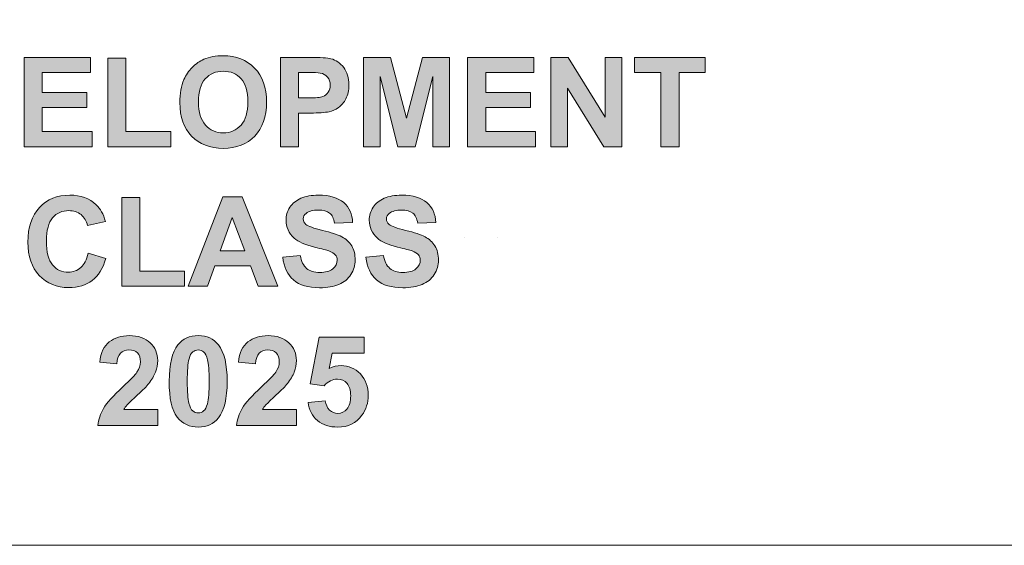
# Model space of a CAD drawing. Header units: millimetres. Extents: x 4 to 594, y -297 to -6.
# Tile 3 of 134: x 129 to 163, y -297 to -279. Entities that reach past the tile are written whole.
import ezdxf

# ---------------------------------------------------------------- set-up
doc = ezdxf.new("R2010")
doc.units = ezdxf.units.MM
doc.header["$MEASUREMENT"] = 0
doc.layers.add('Layer 1', color=7, linetype='Continuous', lineweight=0)

# ---------------------------------------------------------------- blocks, each defined once
blk = doc.blocks.new('Block_14')
at = {"layer": 'Layer 1', "true_color": 0x2c2a29, "transparency": 33554687}
for points in [[(129.292, -283.625), (129.292, -280.594), (131.536, -280.594), (131.536, -281.106), (129.906, -281.106), (129.906, -281.779), (131.421, -281.779), (131.421, -282.291), (129.906, -282.291), (129.906, -283.112), (131.595, -283.112), (131.595, -283.625)], [(132.132, -283.625), (132.132, -280.619), (132.746, -280.619), (132.746, -283.112), (134.266, -283.112), (134.266, -283.625)], [(140.809, -283.625), (140.809, -280.594), (141.729, -280.594), (142.272, -282.661), (142.809, -280.594), (143.73, -280.594), (143.73, -283.625), (143.163, -283.625), (143.161, -281.238), (142.563, -283.625), (141.973, -283.625), (141.379, -281.238), (141.377, -283.625)], [(144.344, -283.625), (144.344, -280.594), (146.588, -280.594), (146.588, -281.106), (144.958, -281.106), (144.958, -281.779), (146.473, -281.779), (146.473, -282.291), (144.958, -282.291), (144.958, -283.112), (146.647, -283.112), (146.647, -283.625)], [(147.168, -283.625), (147.168, -280.594), (147.762, -280.594), (149.009, -282.625), (149.009, -280.594), (149.576, -280.594), (149.576, -283.625), (148.963, -283.625), (147.735, -281.632), (147.735, -283.625)], [(150.906, -283.625), (150.906, -281.106), (150.009, -281.106), (150.009, -280.594), (152.413, -280.594), (152.413, -281.106), (151.52, -281.106), (151.52, -283.625)], [(132.6, -288.354), (132.6, -285.348), (133.213, -285.348), (133.213, -287.842), (134.733, -287.842), (134.733, -288.354)]]:
    blk.add_hatch(color=250, dxfattribs=at).paths.add_polyline_path(points)
h = blk.add_hatch(color=250, dxfattribs=at)
edge = h.paths.add_edge_path()
edge.add_spline(control_points=[(135.205, -282.107), (135.205, -282.451), (135.285, -282.711), (135.444, -282.889), (135.602, -283.066), (135.804, -283.155), (136.048, -283.155), (136.293, -283.155), (136.493, -283.066), (136.651, -282.891), (136.807, -282.714), (136.886, -282.451), (136.886, -282.098), (136.886, -281.751), (136.81, -281.491), (136.656, -281.32), (136.504, -281.149), (136.302, -281.063), (136.048, -281.063), (135.796, -281.063), (135.592, -281.15), (135.437, -281.323), (135.283, -281.497), (135.205, -281.758), (135.205, -282.107)], knot_values=[0, 0, 0, 0, 1, 1, 1, 2, 2, 2, 3, 3, 3, 4, 4, 4, 5, 5, 5, 6, 6, 6, 7, 7, 7, 8, 8, 8, 8], degree=3, periodic=0)
edge = h.paths.add_edge_path()
edge.add_spline(control_points=[(134.574, -282.127), (134.574, -281.818), (134.621, -281.559), (134.713, -281.348), (134.782, -281.194), (134.876, -281.055), (134.995, -280.932), (135.115, -280.809), (135.245, -280.718), (135.387, -280.658), (135.576, -280.579), (135.794, -280.538), (136.041, -280.538), (136.488, -280.538), (136.846, -280.677), (137.114, -280.955), (137.382, -281.233), (137.517, -281.619), (137.517, -282.113), (137.517, -282.604), (137.383, -282.987), (137.117, -283.264), (136.851, -283.541), (136.495, -283.68), (136.05, -283.68), (135.599, -283.68), (135.24, -283.542), (134.974, -283.266), (134.708, -282.991), (134.574, -282.611), (134.574, -282.127), (134.574, -282.127), (134.574, -282.127), (134.574, -282.127)], knot_values=[0, 0, 0, 0, 1, 1, 1, 2, 2, 2, 3, 3, 3, 4, 4, 4, 5, 5, 5, 6, 6, 6, 7, 7, 7, 8, 8, 8, 9, 9, 9, 10, 10, 10, 11, 11, 11, 11], degree=3, periodic=0)
h = blk.add_hatch(color=250, dxfattribs=at)
edge = h.paths.add_edge_path()
edge.add_spline(control_points=[(138.608, -281.106), (138.608, -281.106), (138.608, -281.969), (138.608, -281.969), (138.608, -281.969), (138.942, -281.969), (138.942, -281.969), (139.182, -281.969), (139.342, -281.953), (139.424, -281.921), (139.505, -281.89), (139.568, -281.84), (139.614, -281.772), (139.66, -281.704), (139.683, -281.626), (139.683, -281.535), (139.683, -281.425), (139.651, -281.334), (139.587, -281.262), (139.522, -281.19), (139.44, -281.145), (139.341, -281.126), (139.268, -281.113), (139.122, -281.106), (138.902, -281.106), (138.902, -281.106), (138.608, -281.106), (138.608, -281.106)], knot_values=[0, 0, 0, 0, 1, 1, 1, 2, 2, 2, 3, 3, 3, 4, 4, 4, 5, 5, 5, 6, 6, 6, 7, 7, 7, 8, 8, 8, 9, 9, 9, 9], degree=3, periodic=0)
edge = h.paths.add_edge_path()
edge.add_spline(control_points=[(137.994, -283.625), (137.994, -283.625), (137.994, -280.594), (137.994, -280.594), (137.994, -280.594), (138.976, -280.594), (138.976, -280.594), (139.347, -280.594), (139.589, -280.608), (139.702, -280.639), (139.876, -280.685), (140.021, -280.783), (140.138, -280.936), (140.255, -281.088), (140.314, -281.285), (140.314, -281.526), (140.314, -281.713), (140.28, -281.868), (140.213, -281.995), (140.145, -282.122), (140.06, -282.222), (139.956, -282.295), (139.853, -282.367), (139.747, -282.415), (139.64, -282.438), (139.493, -282.467), (139.282, -282.482), (139.006, -282.482), (139.006, -282.482), (138.608, -282.482), (138.608, -282.482), (138.608, -282.482), (138.608, -283.625), (138.608, -283.625), (138.608, -283.625), (137.994, -283.625), (137.994, -283.625), (137.994, -283.625), (137.994, -283.625), (137.994, -283.625)], knot_values=[0, 0, 0, 0, 1, 1, 1, 2, 2, 2, 3, 3, 3, 4, 4, 4, 5, 5, 5, 6, 6, 6, 7, 7, 7, 8, 8, 8, 9, 9, 9, 10, 10, 10, 11, 11, 11, 12, 12, 12, 13, 13, 13, 13], degree=3, periodic=0)
h = blk.add_hatch(color=250, dxfattribs=at)
edge = h.paths.add_edge_path()
edge.add_spline(control_points=[(131.464, -287.236), (131.464, -287.236), (132.057, -287.418), (132.057, -287.418), (131.966, -287.752), (131.814, -288), (131.603, -288.162), (131.391, -288.324), (131.123, -288.405), (130.798, -288.405), (130.395, -288.405), (130.064, -288.267), (129.804, -287.992), (129.545, -287.717), (129.416, -287.341), (129.416, -286.863), (129.416, -286.359), (129.546, -285.966), (129.806, -285.687), (130.067, -285.407), (130.41, -285.268), (130.834, -285.268), (131.205, -285.268), (131.507, -285.378), (131.738, -285.597), (131.876, -285.727), (131.979, -285.913), (132.049, -286.157), (132.049, -286.157), (131.443, -286.301), (131.443, -286.301), (131.407, -286.144), (131.332, -286.02), (131.219, -285.929), (131.105, -285.838), (130.966, -285.793), (130.804, -285.793), (130.579, -285.793), (130.396, -285.873), (130.256, -286.035), (130.116, -286.196), (130.046, -286.457), (130.046, -286.818), (130.046, -287.2), (130.115, -287.473), (130.253, -287.636), (130.391, -287.799), (130.571, -287.88), (130.791, -287.88), (130.954, -287.88), (131.095, -287.828), (131.212, -287.724), (131.329, -287.621), (131.414, -287.459), (131.464, -287.236)], knot_values=[0, 0, 0, 0, 1, 1, 1, 2, 2, 2, 3, 3, 3, 4, 4, 4, 5, 5, 5, 6, 6, 6, 7, 7, 7, 8, 8, 8, 9, 9, 9, 10, 10, 10, 11, 11, 11, 12, 12, 12, 13, 13, 13, 14, 14, 14, 15, 15, 15, 16, 16, 16, 17, 17, 17, 18, 18, 18, 18], degree=3, periodic=0)
h = blk.add_hatch(color=250, dxfattribs=at)
edge = h.paths.add_edge_path()
edge.add_spline(control_points=[(136.777, -287.152), (136.777, -287.152), (136.356, -286.03), (136.356, -286.03), (136.356, -286.03), (135.947, -287.152), (135.947, -287.152), (135.947, -287.152), (136.777, -287.152), (136.777, -287.152)], knot_values=[0, 0, 0, 0, 1, 1, 1, 2, 2, 2, 3, 3, 3, 3], degree=3, periodic=0)
edge = h.paths.add_edge_path()
edge.add_spline(control_points=[(137.899, -288.354), (137.899, -288.354), (137.238, -288.354), (137.238, -288.354), (137.238, -288.354), (136.976, -287.664), (136.976, -287.664), (136.976, -287.664), (135.76, -287.664), (135.76, -287.664), (135.76, -287.664), (135.509, -288.354), (135.509, -288.354), (135.509, -288.354), (134.859, -288.354), (134.859, -288.354), (134.859, -288.354), (136.036, -285.323), (136.036, -285.323), (136.036, -285.323), (136.685, -285.323), (136.685, -285.323), (136.685, -285.323), (137.899, -288.354), (137.899, -288.354), (137.899, -288.354), (137.899, -288.354), (137.899, -288.354)], knot_values=[0, 0, 0, 0, 1, 1, 1, 2, 2, 2, 3, 3, 3, 4, 4, 4, 5, 5, 5, 6, 6, 6, 7, 7, 7, 8, 8, 8, 9, 9, 9, 9], degree=3, periodic=0)
h = blk.add_hatch(color=250, dxfattribs=at)
edge = h.paths.add_edge_path()
edge.add_spline(control_points=[(138.065, -287.372), (138.065, -287.372), (138.662, -287.312), (138.662, -287.312), (138.698, -287.512), (138.77, -287.658), (138.879, -287.752), (138.988, -287.846), (139.136, -287.892), (139.321, -287.892), (139.517, -287.892), (139.666, -287.851), (139.765, -287.768), (139.865, -287.684), (139.915, -287.587), (139.915, -287.475), (139.915, -287.403), (139.894, -287.343), (139.852, -287.292), (139.81, -287.242), (139.737, -287.198), (139.632, -287.161), (139.561, -287.136), (139.399, -287.092), (139.145, -287.029), (138.818, -286.947), (138.589, -286.847), (138.457, -286.728), (138.271, -286.56), (138.179, -286.356), (138.179, -286.116), (138.179, -285.961), (138.223, -285.816), (138.309, -285.681), (138.397, -285.546), (138.523, -285.444), (138.687, -285.374), (138.851, -285.303), (139.049, -285.268), (139.282, -285.268), (139.661, -285.268), (139.946, -285.352), (140.138, -285.52), (140.329, -285.689), (140.43, -285.913), (140.439, -286.195), (140.439, -286.195), (139.826, -286.216), (139.826, -286.216), (139.8, -286.059), (139.744, -285.947), (139.659, -285.879), (139.573, -285.81), (139.445, -285.776), (139.274, -285.776), (139.098, -285.776), (138.959, -285.812), (138.86, -285.886), (138.796, -285.933), (138.763, -285.996), (138.763, -286.075), (138.763, -286.147), (138.794, -286.208), (138.854, -286.259), (138.931, -286.325), (139.118, -286.392), (139.415, -286.463), (139.712, -286.533), (139.932, -286.606), (140.073, -286.681), (140.216, -286.756), (140.327, -286.859), (140.408, -286.989), (140.488, -287.12), (140.528, -287.281), (140.528, -287.472), (140.528, -287.645), (140.48, -287.808), (140.384, -287.96), (140.287, -288.112), (140.151, -288.225), (139.975, -288.298), (139.798, -288.372), (139.578, -288.409), (139.315, -288.409), (138.932, -288.409), (138.638, -288.321), (138.432, -288.144), (138.227, -287.967), (138.105, -287.71), (138.065, -287.372)], knot_values=[0, 0, 0, 0, 1, 1, 1, 2, 2, 2, 3, 3, 3, 4, 4, 4, 5, 5, 5, 6, 6, 6, 7, 7, 7, 8, 8, 8, 9, 9, 9, 10, 10, 10, 11, 11, 11, 12, 12, 12, 13, 13, 13, 14, 14, 14, 15, 15, 15, 16, 16, 16, 17, 17, 17, 18, 18, 18, 19, 19, 19, 20, 20, 20, 21, 21, 21, 22, 22, 22, 23, 23, 23, 24, 24, 24, 25, 25, 25, 26, 26, 26, 27, 27, 27, 28, 28, 28, 29, 29, 29, 30, 30, 30, 30], degree=3, periodic=0)
h = blk.add_hatch(color=250, dxfattribs=at)
edge = h.paths.add_edge_path()
edge.add_spline(control_points=[(140.888, -287.372), (140.888, -287.372), (141.485, -287.312), (141.485, -287.312), (141.521, -287.512), (141.593, -287.658), (141.703, -287.752), (141.812, -287.846), (141.959, -287.892), (142.145, -287.892), (142.341, -287.892), (142.489, -287.851), (142.589, -287.768), (142.688, -287.684), (142.738, -287.587), (142.738, -287.475), (142.738, -287.403), (142.717, -287.343), (142.675, -287.292), (142.634, -287.242), (142.56, -287.198), (142.456, -287.161), (142.385, -287.136), (142.223, -287.092), (141.969, -287.029), (141.642, -286.947), (141.412, -286.847), (141.281, -286.728), (141.095, -286.56), (141.003, -286.356), (141.003, -286.116), (141.003, -285.961), (141.046, -285.816), (141.133, -285.681), (141.221, -285.546), (141.346, -285.444), (141.511, -285.374), (141.675, -285.303), (141.873, -285.268), (142.105, -285.268), (142.484, -285.268), (142.77, -285.352), (142.961, -285.52), (143.153, -285.689), (143.253, -285.913), (143.263, -286.195), (143.263, -286.195), (142.649, -286.216), (142.649, -286.216), (142.623, -286.059), (142.568, -285.947), (142.482, -285.879), (142.397, -285.81), (142.268, -285.776), (142.098, -285.776), (141.921, -285.776), (141.783, -285.812), (141.683, -285.886), (141.619, -285.933), (141.587, -285.996), (141.587, -286.075), (141.587, -286.147), (141.617, -286.208), (141.678, -286.259), (141.755, -286.325), (141.942, -286.392), (142.239, -286.463), (142.536, -286.533), (142.755, -286.606), (142.897, -286.681), (143.04, -286.756), (143.151, -286.859), (143.231, -286.989), (143.312, -287.12), (143.352, -287.281), (143.352, -287.472), (143.352, -287.645), (143.304, -287.808), (143.207, -287.96), (143.111, -288.112), (142.975, -288.225), (142.798, -288.298), (142.622, -288.372), (142.402, -288.409), (142.139, -288.409), (141.755, -288.409), (141.461, -288.321), (141.256, -288.144), (141.051, -287.967), (140.929, -287.71), (140.888, -287.372)], knot_values=[0, 0, 0, 0, 1, 1, 1, 2, 2, 2, 3, 3, 3, 4, 4, 4, 5, 5, 5, 6, 6, 6, 7, 7, 7, 8, 8, 8, 9, 9, 9, 10, 10, 10, 11, 11, 11, 12, 12, 12, 13, 13, 13, 14, 14, 14, 15, 15, 15, 16, 16, 16, 17, 17, 17, 18, 18, 18, 19, 19, 19, 20, 20, 20, 21, 21, 21, 22, 22, 22, 23, 23, 23, 24, 24, 24, 25, 25, 25, 26, 26, 26, 27, 27, 27, 28, 28, 28, 29, 29, 29, 30, 30, 30, 30], degree=3, periodic=0)
h = blk.add_hatch(color=250, dxfattribs=at)
edge = h.paths.add_edge_path()
edge.add_spline(control_points=[(133.823, -292.546), (133.823, -292.546), (133.823, -293.083), (133.823, -293.083), (133.823, -293.083), (131.787, -293.083), (131.787, -293.083), (131.809, -292.879), (131.875, -292.685), (131.985, -292.502), (132.095, -292.32), (132.314, -292.077), (132.638, -291.774), (132.9, -291.53), (133.06, -291.364), (133.119, -291.278), (133.199, -291.158), (133.239, -291.039), (133.239, -290.921), (133.239, -290.792), (133.205, -290.692), (133.135, -290.622), (133.066, -290.552), (132.97, -290.518), (132.848, -290.518), (132.726, -290.518), (132.63, -290.554), (132.558, -290.628), (132.487, -290.701), (132.446, -290.822), (132.435, -290.992), (132.435, -290.992), (131.855, -290.934), (131.855, -290.934), (131.889, -290.614), (131.997, -290.384), (132.179, -290.244), (132.362, -290.105), (132.589, -290.035), (132.862, -290.035), (133.161, -290.035), (133.396, -290.116), (133.567, -290.278), (133.738, -290.439), (133.823, -290.641), (133.823, -290.881), (133.823, -291.018), (133.799, -291.148), (133.75, -291.272), (133.701, -291.395), (133.624, -291.525), (133.517, -291.66), (133.447, -291.75), (133.32, -291.879), (133.136, -292.048), (132.952, -292.217), (132.836, -292.328), (132.787, -292.384), (132.738, -292.439), (132.698, -292.493), (132.668, -292.546), (132.668, -292.546), (133.823, -292.546), (133.823, -292.546)], knot_values=[0, 0, 0, 0, 1, 1, 1, 2, 2, 2, 3, 3, 3, 4, 4, 4, 5, 5, 5, 6, 6, 6, 7, 7, 7, 8, 8, 8, 9, 9, 9, 10, 10, 10, 11, 11, 11, 12, 12, 12, 13, 13, 13, 14, 14, 14, 15, 15, 15, 16, 16, 16, 17, 17, 17, 18, 18, 18, 19, 19, 19, 20, 20, 20, 21, 21, 21, 21], degree=3, periodic=0)
h = blk.add_hatch(color=250, dxfattribs=at)
edge = h.paths.add_edge_path()
edge.add_spline(control_points=[(135.198, -290.518), (135.129, -290.518), (135.067, -290.54), (135.013, -290.586), (134.959, -290.63), (134.916, -290.71), (134.887, -290.827), (134.847, -290.977), (134.827, -291.231), (134.827, -291.587), (134.827, -291.944), (134.845, -292.189), (134.88, -292.323), (134.915, -292.456), (134.96, -292.545), (135.014, -292.589), (135.067, -292.634), (135.129, -292.656), (135.198, -292.656), (135.267, -292.656), (135.329, -292.633), (135.383, -292.588), (135.437, -292.543), (135.479, -292.463), (135.509, -292.347), (135.548, -292.198), (135.568, -291.944), (135.568, -291.587), (135.568, -291.231), (135.55, -290.986), (135.515, -290.853), (135.48, -290.72), (135.436, -290.63), (135.382, -290.586), (135.328, -290.54), (135.267, -290.518), (135.198, -290.518)], knot_values=[0, 0, 0, 0, 1, 1, 1, 2, 2, 2, 3, 3, 3, 4, 4, 4, 5, 5, 5, 6, 6, 6, 7, 7, 7, 8, 8, 8, 9, 9, 9, 10, 10, 10, 11, 11, 11, 12, 12, 12, 12], degree=3, periodic=0)
edge = h.paths.add_edge_path()
edge.add_spline(control_points=[(135.198, -290.035), (135.491, -290.035), (135.721, -290.14), (135.886, -290.351), (136.083, -290.599), (136.182, -291.012), (136.182, -291.587), (136.182, -292.162), (136.083, -292.576), (135.884, -292.827), (135.72, -293.034), (135.491, -293.138), (135.198, -293.138), (134.903, -293.138), (134.665, -293.025), (134.484, -292.797), (134.304, -292.57), (134.213, -292.165), (134.213, -291.582), (134.213, -291.01), (134.313, -290.597), (134.511, -290.346), (134.676, -290.139), (134.904, -290.035), (135.198, -290.035), (135.198, -290.035), (135.198, -290.035), (135.198, -290.035)], knot_values=[0, 0, 0, 0, 1, 1, 1, 2, 2, 2, 3, 3, 3, 4, 4, 4, 5, 5, 5, 6, 6, 6, 7, 7, 7, 8, 8, 8, 9, 9, 9, 9], degree=3, periodic=0)
h = blk.add_hatch(color=250, dxfattribs=at)
edge = h.paths.add_edge_path()
edge.add_spline(control_points=[(138.532, -292.546), (138.532, -292.546), (138.532, -293.083), (138.532, -293.083), (138.532, -293.083), (136.496, -293.083), (136.496, -293.083), (136.518, -292.879), (136.584, -292.685), (136.694, -292.502), (136.804, -292.32), (137.022, -292.077), (137.347, -291.774), (137.609, -291.53), (137.769, -291.364), (137.828, -291.278), (137.908, -291.158), (137.948, -291.039), (137.948, -290.921), (137.948, -290.792), (137.913, -290.692), (137.844, -290.622), (137.774, -290.552), (137.678, -290.518), (137.556, -290.518), (137.435, -290.518), (137.339, -290.554), (137.267, -290.628), (137.196, -290.701), (137.155, -290.822), (137.144, -290.992), (137.144, -290.992), (136.564, -290.934), (136.564, -290.934), (136.598, -290.614), (136.706, -290.384), (136.888, -290.244), (137.07, -290.105), (137.297, -290.035), (137.57, -290.035), (137.87, -290.035), (138.105, -290.116), (138.276, -290.278), (138.447, -290.439), (138.532, -290.641), (138.532, -290.881), (138.532, -291.018), (138.508, -291.148), (138.459, -291.272), (138.41, -291.395), (138.332, -291.525), (138.226, -291.66), (138.156, -291.75), (138.028, -291.879), (137.845, -292.048), (137.661, -292.217), (137.544, -292.328), (137.496, -292.384), (137.446, -292.439), (137.407, -292.493), (137.377, -292.546), (137.377, -292.546), (138.532, -292.546), (138.532, -292.546)], knot_values=[0, 0, 0, 0, 1, 1, 1, 2, 2, 2, 3, 3, 3, 4, 4, 4, 5, 5, 5, 6, 6, 6, 7, 7, 7, 8, 8, 8, 9, 9, 9, 10, 10, 10, 11, 11, 11, 12, 12, 12, 13, 13, 13, 14, 14, 14, 15, 15, 15, 16, 16, 16, 17, 17, 17, 18, 18, 18, 19, 19, 19, 20, 20, 20, 21, 21, 21, 21], degree=3, periodic=0)
h = blk.add_hatch(color=250, dxfattribs=at)
edge = h.paths.add_edge_path()
edge.add_spline(control_points=[(138.931, -292.305), (138.931, -292.305), (139.511, -292.245), (139.511, -292.245), (139.528, -292.376), (139.576, -292.481), (139.657, -292.558), (139.739, -292.634), (139.833, -292.673), (139.94, -292.673), (140.061, -292.673), (140.164, -292.623), (140.248, -292.524), (140.332, -292.424), (140.374, -292.275), (140.374, -292.075), (140.374, -291.887), (140.333, -291.747), (140.249, -291.653), (140.165, -291.559), (140.057, -291.513), (139.923, -291.513), (139.756, -291.513), (139.605, -291.586), (139.473, -291.733), (139.473, -291.733), (139.003, -291.665), (139.003, -291.665), (139.003, -291.665), (139.299, -290.09), (139.299, -290.09), (139.299, -290.09), (140.836, -290.09), (140.836, -290.09), (140.836, -290.09), (140.836, -290.632), (140.836, -290.632), (140.836, -290.632), (139.74, -290.632), (139.74, -290.632), (139.74, -290.632), (139.648, -291.148), (139.648, -291.148), (139.777, -291.084), (139.91, -291.051), (140.046, -291.051), (140.304, -291.051), (140.523, -291.145), (140.702, -291.333), (140.882, -291.521), (140.971, -291.765), (140.971, -292.066), (140.971, -292.316), (140.898, -292.539), (140.754, -292.736), (140.556, -293.004), (140.283, -293.138), (139.933, -293.138), (139.653, -293.138), (139.424, -293.063), (139.248, -292.912), (139.071, -292.761), (138.965, -292.56), (138.931, -292.305)], knot_values=[0, 0, 0, 0, 1, 1, 1, 2, 2, 2, 3, 3, 3, 4, 4, 4, 5, 5, 5, 6, 6, 6, 7, 7, 7, 8, 8, 8, 9, 9, 9, 10, 10, 10, 11, 11, 11, 12, 12, 12, 13, 13, 13, 14, 14, 14, 15, 15, 15, 16, 16, 16, 17, 17, 17, 18, 18, 18, 19, 19, 19, 20, 20, 20, 21, 21, 21, 21], degree=3, periodic=0)
at = {"layer": 'Layer 1', "color": 242, "lineweight": 9, "true_color": 0xe32227}
for p, q in [((144.245, -286.704), (144.245, -286.704)), ((145.375, -286.704), (145.375, -286.704))]:
    blk.add_line(p, q, dxfattribs=at)
at = {"layer": 'Layer 1'}
for points in [[(129.292, -283.625), (129.292, -280.594), (131.536, -280.594), (131.536, -281.106), (129.906, -281.106), (129.906, -281.779), (131.421, -281.779), (131.421, -282.291), (129.906, -282.291), (129.906, -283.112), (131.595, -283.112), (131.595, -283.625)], [(132.132, -283.625), (132.132, -280.619), (132.746, -280.619), (132.746, -283.112), (134.266, -283.112), (134.266, -283.625)], [(140.809, -283.625), (140.809, -280.594), (141.729, -280.594), (142.272, -282.661), (142.809, -280.594), (143.73, -280.594), (143.73, -283.625), (143.163, -283.625), (143.161, -281.238), (142.563, -283.625), (141.973, -283.625), (141.379, -281.238), (141.377, -283.625)], [(144.344, -283.625), (144.344, -280.594), (146.588, -280.594), (146.588, -281.106), (144.958, -281.106), (144.958, -281.779), (146.473, -281.779), (146.473, -282.291), (144.958, -282.291), (144.958, -283.112), (146.647, -283.112), (146.647, -283.625)], [(147.168, -283.625), (147.168, -280.594), (147.762, -280.594), (149.009, -282.625), (149.009, -280.594), (149.576, -280.594), (149.576, -283.625), (148.963, -283.625), (147.735, -281.632), (147.735, -283.625)], [(150.906, -283.625), (150.906, -281.106), (150.009, -281.106), (150.009, -280.594), (152.413, -280.594), (152.413, -281.106), (151.52, -281.106), (151.52, -283.625)], [(132.6, -288.354), (132.6, -285.348), (133.213, -285.348), (133.213, -287.842), (134.733, -287.842), (134.733, -288.354)]]:
    blk.add_lwpolyline(points, close=True, dxfattribs=at)
at = {"layer": 'Layer 1', "color": 242, "lineweight": 0, "true_color": 0xe32227}
blk.add_open_spline([(119.338, -261.149), (119.338, -261.149), (226.391, -261.149), (226.391, -261.149), (228.041, -261.149), (229.391, -262.499), (229.391, -264.149), (229.391, -264.149), (229.391, -294.149), (229.391, -294.149), (229.391, -295.799), (228.041, -297.149), (226.391, -297.149), (226.391, -297.149), (119.338, -297.149), (119.338, -297.149), (117.688, -297.149), (116.338, -295.799), (116.338, -294.149), (116.338, -294.149), (116.338, -264.149), (116.338, -264.149), (116.338, -262.499), (117.688, -261.149), (119.338, -261.149)], degree=3, knots=[0, 0, 0, 0, 1, 1, 1, 2, 2, 2, 3, 3, 3, 4, 4, 4, 5, 5, 5, 6, 6, 6, 7, 7, 7, 8, 8, 8, 8], dxfattribs=at)
at = {"layer": 'Layer 1'}
for points, knots in [([(134.574, -282.127), (134.574, -281.818), (134.621, -281.559), (134.713, -281.348), (134.782, -281.194), (134.876, -281.055), (134.995, -280.932), (135.115, -280.809), (135.245, -280.718), (135.387, -280.658), (135.576, -280.579), (135.794, -280.538), (136.041, -280.538), (136.488, -280.538), (136.846, -280.677), (137.114, -280.955), (137.382, -281.233), (137.517, -281.619), (137.517, -282.113), (137.517, -282.604), (137.383, -282.987), (137.117, -283.264), (136.851, -283.541), (136.495, -283.68), (136.05, -283.68), (135.599, -283.68), (135.24, -283.542), (134.974, -283.266), (134.708, -282.991), (134.574, -282.611), (134.574, -282.127), (134.574, -282.127), (134.574, -282.127), (134.574, -282.127)], [0, 0, 0, 0, 1, 1, 1, 2, 2, 2, 3, 3, 3, 4, 4, 4, 5, 5, 5, 6, 6, 6, 7, 7, 7, 8, 8, 8, 9, 9, 9, 10, 10, 10, 11, 11, 11, 11]), ([(137.994, -283.625), (137.994, -283.625), (137.994, -280.594), (137.994, -280.594), (137.994, -280.594), (138.976, -280.594), (138.976, -280.594), (139.347, -280.594), (139.589, -280.608), (139.702, -280.639), (139.876, -280.685), (140.021, -280.783), (140.138, -280.936), (140.255, -281.088), (140.314, -281.285), (140.314, -281.526), (140.314, -281.713), (140.28, -281.868), (140.213, -281.995), (140.145, -282.122), (140.06, -282.222), (139.956, -282.295), (139.853, -282.367), (139.747, -282.415), (139.64, -282.438), (139.493, -282.467), (139.282, -282.482), (139.006, -282.482), (139.006, -282.482), (138.608, -282.482), (138.608, -282.482), (138.608, -282.482), (138.608, -283.625), (138.608, -283.625), (138.608, -283.625), (137.994, -283.625), (137.994, -283.625), (137.994, -283.625), (137.994, -283.625), (137.994, -283.625)], [0, 0, 0, 0, 1, 1, 1, 2, 2, 2, 3, 3, 3, 4, 4, 4, 5, 5, 5, 6, 6, 6, 7, 7, 7, 8, 8, 8, 9, 9, 9, 10, 10, 10, 11, 11, 11, 12, 12, 12, 13, 13, 13, 13]), ([(135.205, -282.107), (135.205, -282.451), (135.285, -282.711), (135.444, -282.889), (135.602, -283.066), (135.804, -283.155), (136.048, -283.155), (136.293, -283.155), (136.493, -283.066), (136.651, -282.891), (136.807, -282.714), (136.886, -282.451), (136.886, -282.098), (136.886, -281.751), (136.81, -281.491), (136.656, -281.32), (136.504, -281.149), (136.302, -281.063), (136.048, -281.063), (135.796, -281.063), (135.592, -281.15), (135.437, -281.323), (135.283, -281.497), (135.205, -281.758), (135.205, -282.107)], [0, 0, 0, 0, 1, 1, 1, 2, 2, 2, 3, 3, 3, 4, 4, 4, 5, 5, 5, 6, 6, 6, 7, 7, 7, 8, 8, 8, 8]), ([(138.608, -281.106), (138.608, -281.106), (138.608, -281.969), (138.608, -281.969), (138.608, -281.969), (138.942, -281.969), (138.942, -281.969), (139.182, -281.969), (139.342, -281.953), (139.424, -281.921), (139.505, -281.89), (139.568, -281.84), (139.614, -281.772), (139.66, -281.704), (139.683, -281.626), (139.683, -281.535), (139.683, -281.425), (139.651, -281.334), (139.587, -281.262), (139.522, -281.19), (139.44, -281.145), (139.341, -281.126), (139.268, -281.113), (139.122, -281.106), (138.902, -281.106), (138.902, -281.106), (138.608, -281.106), (138.608, -281.106)], [0, 0, 0, 0, 1, 1, 1, 2, 2, 2, 3, 3, 3, 4, 4, 4, 5, 5, 5, 6, 6, 6, 7, 7, 7, 8, 8, 8, 9, 9, 9, 9]), ([(131.464, -287.236), (131.464, -287.236), (132.057, -287.418), (132.057, -287.418), (131.966, -287.752), (131.814, -288), (131.603, -288.162), (131.391, -288.324), (131.123, -288.405), (130.798, -288.405), (130.395, -288.405), (130.064, -288.267), (129.804, -287.992), (129.545, -287.717), (129.416, -287.341), (129.416, -286.863), (129.416, -286.359), (129.546, -285.966), (129.806, -285.687), (130.067, -285.407), (130.41, -285.268), (130.834, -285.268), (131.205, -285.268), (131.507, -285.378), (131.738, -285.597), (131.876, -285.727), (131.979, -285.913), (132.049, -286.157), (132.049, -286.157), (131.443, -286.301), (131.443, -286.301), (131.407, -286.144), (131.332, -286.02), (131.219, -285.929), (131.105, -285.838), (130.966, -285.793), (130.804, -285.793), (130.579, -285.793), (130.396, -285.873), (130.256, -286.035), (130.116, -286.196), (130.046, -286.457), (130.046, -286.818), (130.046, -287.2), (130.115, -287.473), (130.253, -287.636), (130.391, -287.799), (130.571, -287.88), (130.791, -287.88), (130.954, -287.88), (131.095, -287.828), (131.212, -287.724), (131.329, -287.621), (131.414, -287.459), (131.464, -287.236)], [0, 0, 0, 0, 1, 1, 1, 2, 2, 2, 3, 3, 3, 4, 4, 4, 5, 5, 5, 6, 6, 6, 7, 7, 7, 8, 8, 8, 9, 9, 9, 10, 10, 10, 11, 11, 11, 12, 12, 12, 13, 13, 13, 14, 14, 14, 15, 15, 15, 16, 16, 16, 17, 17, 17, 18, 18, 18, 18]), ([(137.899, -288.354), (137.899, -288.354), (137.238, -288.354), (137.238, -288.354), (137.238, -288.354), (136.976, -287.664), (136.976, -287.664), (136.976, -287.664), (135.76, -287.664), (135.76, -287.664), (135.76, -287.664), (135.509, -288.354), (135.509, -288.354), (135.509, -288.354), (134.859, -288.354), (134.859, -288.354), (134.859, -288.354), (136.036, -285.323), (136.036, -285.323), (136.036, -285.323), (136.685, -285.323), (136.685, -285.323), (136.685, -285.323), (137.899, -288.354), (137.899, -288.354), (137.899, -288.354), (137.899, -288.354), (137.899, -288.354)], [0, 0, 0, 0, 1, 1, 1, 2, 2, 2, 3, 3, 3, 4, 4, 4, 5, 5, 5, 6, 6, 6, 7, 7, 7, 8, 8, 8, 9, 9, 9, 9]), ([(138.065, -287.372), (138.065, -287.372), (138.662, -287.312), (138.662, -287.312), (138.698, -287.512), (138.77, -287.658), (138.879, -287.752), (138.988, -287.846), (139.136, -287.892), (139.321, -287.892), (139.517, -287.892), (139.666, -287.851), (139.765, -287.768), (139.865, -287.684), (139.915, -287.587), (139.915, -287.475), (139.915, -287.403), (139.894, -287.343), (139.852, -287.292), (139.81, -287.242), (139.737, -287.198), (139.632, -287.161), (139.561, -287.136), (139.399, -287.092), (139.145, -287.029), (138.818, -286.947), (138.589, -286.847), (138.457, -286.728), (138.271, -286.56), (138.179, -286.356), (138.179, -286.116), (138.179, -285.961), (138.223, -285.816), (138.309, -285.681), (138.397, -285.546), (138.523, -285.444), (138.687, -285.374), (138.851, -285.303), (139.049, -285.268), (139.282, -285.268), (139.661, -285.268), (139.946, -285.352), (140.138, -285.52), (140.329, -285.689), (140.43, -285.913), (140.439, -286.195), (140.439, -286.195), (139.826, -286.216), (139.826, -286.216), (139.8, -286.059), (139.744, -285.947), (139.659, -285.879), (139.573, -285.81), (139.445, -285.776), (139.274, -285.776), (139.098, -285.776), (138.959, -285.812), (138.86, -285.886), (138.796, -285.933), (138.763, -285.996), (138.763, -286.075), (138.763, -286.147), (138.794, -286.208), (138.854, -286.259), (138.931, -286.325), (139.118, -286.392), (139.415, -286.463), (139.712, -286.533), (139.932, -286.606), (140.073, -286.681), (140.216, -286.756), (140.327, -286.859), (140.408, -286.989), (140.488, -287.12), (140.528, -287.281), (140.528, -287.472), (140.528, -287.645), (140.48, -287.808), (140.384, -287.96), (140.287, -288.112), (140.151, -288.225), (139.975, -288.298), (139.798, -288.372), (139.578, -288.409), (139.315, -288.409), (138.932, -288.409), (138.638, -288.321), (138.432, -288.144), (138.227, -287.967), (138.105, -287.71), (138.065, -287.372)], [0, 0, 0, 0, 1, 1, 1, 2, 2, 2, 3, 3, 3, 4, 4, 4, 5, 5, 5, 6, 6, 6, 7, 7, 7, 8, 8, 8, 9, 9, 9, 10, 10, 10, 11, 11, 11, 12, 12, 12, 13, 13, 13, 14, 14, 14, 15, 15, 15, 16, 16, 16, 17, 17, 17, 18, 18, 18, 19, 19, 19, 20, 20, 20, 21, 21, 21, 22, 22, 22, 23, 23, 23, 24, 24, 24, 25, 25, 25, 26, 26, 26, 27, 27, 27, 28, 28, 28, 29, 29, 29, 30, 30, 30, 30]), ([(140.888, -287.372), (140.888, -287.372), (141.485, -287.312), (141.485, -287.312), (141.521, -287.512), (141.593, -287.658), (141.703, -287.752), (141.812, -287.846), (141.959, -287.892), (142.145, -287.892), (142.341, -287.892), (142.489, -287.851), (142.589, -287.768), (142.688, -287.684), (142.738, -287.587), (142.738, -287.475), (142.738, -287.403), (142.717, -287.343), (142.675, -287.292), (142.634, -287.242), (142.56, -287.198), (142.456, -287.161), (142.385, -287.136), (142.223, -287.092), (141.969, -287.029), (141.642, -286.947), (141.412, -286.847), (141.281, -286.728), (141.095, -286.56), (141.003, -286.356), (141.003, -286.116), (141.003, -285.961), (141.046, -285.816), (141.133, -285.681), (141.221, -285.546), (141.346, -285.444), (141.511, -285.374), (141.675, -285.303), (141.873, -285.268), (142.105, -285.268), (142.484, -285.268), (142.77, -285.352), (142.961, -285.52), (143.153, -285.689), (143.253, -285.913), (143.263, -286.195), (143.263, -286.195), (142.649, -286.216), (142.649, -286.216), (142.623, -286.059), (142.568, -285.947), (142.482, -285.879), (142.397, -285.81), (142.268, -285.776), (142.098, -285.776), (141.921, -285.776), (141.783, -285.812), (141.683, -285.886), (141.619, -285.933), (141.587, -285.996), (141.587, -286.075), (141.587, -286.147), (141.617, -286.208), (141.678, -286.259), (141.755, -286.325), (141.942, -286.392), (142.239, -286.463), (142.536, -286.533), (142.755, -286.606), (142.897, -286.681), (143.04, -286.756), (143.151, -286.859), (143.231, -286.989), (143.312, -287.12), (143.352, -287.281), (143.352, -287.472), (143.352, -287.645), (143.304, -287.808), (143.207, -287.96), (143.111, -288.112), (142.975, -288.225), (142.798, -288.298), (142.622, -288.372), (142.402, -288.409), (142.139, -288.409), (141.755, -288.409), (141.461, -288.321), (141.256, -288.144), (141.051, -287.967), (140.929, -287.71), (140.888, -287.372)], [0, 0, 0, 0, 1, 1, 1, 2, 2, 2, 3, 3, 3, 4, 4, 4, 5, 5, 5, 6, 6, 6, 7, 7, 7, 8, 8, 8, 9, 9, 9, 10, 10, 10, 11, 11, 11, 12, 12, 12, 13, 13, 13, 14, 14, 14, 15, 15, 15, 16, 16, 16, 17, 17, 17, 18, 18, 18, 19, 19, 19, 20, 20, 20, 21, 21, 21, 22, 22, 22, 23, 23, 23, 24, 24, 24, 25, 25, 25, 26, 26, 26, 27, 27, 27, 28, 28, 28, 29, 29, 29, 30, 30, 30, 30]), ([(136.777, -287.152), (136.777, -287.152), (136.356, -286.03), (136.356, -286.03), (136.356, -286.03), (135.947, -287.152), (135.947, -287.152), (135.947, -287.152), (136.777, -287.152), (136.777, -287.152)], [0, 0, 0, 0, 1, 1, 1, 2, 2, 2, 3, 3, 3, 3]), ([(133.823, -292.546), (133.823, -292.546), (133.823, -293.083), (133.823, -293.083), (133.823, -293.083), (131.787, -293.083), (131.787, -293.083), (131.809, -292.879), (131.875, -292.685), (131.985, -292.502), (132.095, -292.32), (132.314, -292.077), (132.638, -291.774), (132.9, -291.53), (133.06, -291.364), (133.119, -291.278), (133.199, -291.158), (133.239, -291.039), (133.239, -290.921), (133.239, -290.792), (133.205, -290.692), (133.135, -290.622), (133.066, -290.552), (132.97, -290.518), (132.848, -290.518), (132.726, -290.518), (132.63, -290.554), (132.558, -290.628), (132.487, -290.701), (132.446, -290.822), (132.435, -290.992), (132.435, -290.992), (131.855, -290.934), (131.855, -290.934), (131.889, -290.614), (131.997, -290.384), (132.179, -290.244), (132.362, -290.105), (132.589, -290.035), (132.862, -290.035), (133.161, -290.035), (133.396, -290.116), (133.567, -290.278), (133.738, -290.439), (133.823, -290.641), (133.823, -290.881), (133.823, -291.018), (133.799, -291.148), (133.75, -291.272), (133.701, -291.395), (133.624, -291.525), (133.517, -291.66), (133.447, -291.75), (133.32, -291.879), (133.136, -292.048), (132.952, -292.217), (132.836, -292.328), (132.787, -292.384), (132.738, -292.439), (132.698, -292.493), (132.668, -292.546), (132.668, -292.546), (133.823, -292.546), (133.823, -292.546)], [0, 0, 0, 0, 1, 1, 1, 2, 2, 2, 3, 3, 3, 4, 4, 4, 5, 5, 5, 6, 6, 6, 7, 7, 7, 8, 8, 8, 9, 9, 9, 10, 10, 10, 11, 11, 11, 12, 12, 12, 13, 13, 13, 14, 14, 14, 15, 15, 15, 16, 16, 16, 17, 17, 17, 18, 18, 18, 19, 19, 19, 20, 20, 20, 21, 21, 21, 21]), ([(135.198, -290.035), (135.491, -290.035), (135.721, -290.14), (135.886, -290.351), (136.083, -290.599), (136.182, -291.012), (136.182, -291.587), (136.182, -292.162), (136.083, -292.576), (135.884, -292.827), (135.72, -293.034), (135.491, -293.138), (135.198, -293.138), (134.903, -293.138), (134.665, -293.025), (134.484, -292.797), (134.304, -292.57), (134.213, -292.165), (134.213, -291.582), (134.213, -291.01), (134.313, -290.597), (134.511, -290.346), (134.676, -290.139), (134.904, -290.035), (135.198, -290.035), (135.198, -290.035), (135.198, -290.035), (135.198, -290.035)], [0, 0, 0, 0, 1, 1, 1, 2, 2, 2, 3, 3, 3, 4, 4, 4, 5, 5, 5, 6, 6, 6, 7, 7, 7, 8, 8, 8, 9, 9, 9, 9]), ([(138.532, -292.546), (138.532, -292.546), (138.532, -293.083), (138.532, -293.083), (138.532, -293.083), (136.496, -293.083), (136.496, -293.083), (136.518, -292.879), (136.584, -292.685), (136.694, -292.502), (136.804, -292.32), (137.022, -292.077), (137.347, -291.774), (137.609, -291.53), (137.769, -291.364), (137.828, -291.278), (137.908, -291.158), (137.948, -291.039), (137.948, -290.921), (137.948, -290.792), (137.913, -290.692), (137.844, -290.622), (137.774, -290.552), (137.678, -290.518), (137.556, -290.518), (137.435, -290.518), (137.339, -290.554), (137.267, -290.628), (137.196, -290.701), (137.155, -290.822), (137.144, -290.992), (137.144, -290.992), (136.564, -290.934), (136.564, -290.934), (136.598, -290.614), (136.706, -290.384), (136.888, -290.244), (137.07, -290.105), (137.297, -290.035), (137.57, -290.035), (137.87, -290.035), (138.105, -290.116), (138.276, -290.278), (138.447, -290.439), (138.532, -290.641), (138.532, -290.881), (138.532, -291.018), (138.508, -291.148), (138.459, -291.272), (138.41, -291.395), (138.332, -291.525), (138.226, -291.66), (138.156, -291.75), (138.028, -291.879), (137.845, -292.048), (137.661, -292.217), (137.544, -292.328), (137.496, -292.384), (137.446, -292.439), (137.407, -292.493), (137.377, -292.546), (137.377, -292.546), (138.532, -292.546), (138.532, -292.546)], [0, 0, 0, 0, 1, 1, 1, 2, 2, 2, 3, 3, 3, 4, 4, 4, 5, 5, 5, 6, 6, 6, 7, 7, 7, 8, 8, 8, 9, 9, 9, 10, 10, 10, 11, 11, 11, 12, 12, 12, 13, 13, 13, 14, 14, 14, 15, 15, 15, 16, 16, 16, 17, 17, 17, 18, 18, 18, 19, 19, 19, 20, 20, 20, 21, 21, 21, 21]), ([(138.931, -292.305), (138.931, -292.305), (139.511, -292.245), (139.511, -292.245), (139.528, -292.376), (139.576, -292.481), (139.657, -292.558), (139.739, -292.634), (139.833, -292.673), (139.94, -292.673), (140.061, -292.673), (140.164, -292.623), (140.248, -292.524), (140.332, -292.424), (140.374, -292.275), (140.374, -292.075), (140.374, -291.887), (140.333, -291.747), (140.249, -291.653), (140.165, -291.559), (140.057, -291.513), (139.923, -291.513), (139.756, -291.513), (139.605, -291.586), (139.473, -291.733), (139.473, -291.733), (139.003, -291.665), (139.003, -291.665), (139.003, -291.665), (139.299, -290.09), (139.299, -290.09), (139.299, -290.09), (140.836, -290.09), (140.836, -290.09), (140.836, -290.09), (140.836, -290.632), (140.836, -290.632), (140.836, -290.632), (139.74, -290.632), (139.74, -290.632), (139.74, -290.632), (139.648, -291.148), (139.648, -291.148), (139.777, -291.084), (139.91, -291.051), (140.046, -291.051), (140.304, -291.051), (140.523, -291.145), (140.702, -291.333), (140.882, -291.521), (140.971, -291.765), (140.971, -292.066), (140.971, -292.316), (140.898, -292.539), (140.754, -292.736), (140.556, -293.004), (140.283, -293.138), (139.933, -293.138), (139.653, -293.138), (139.424, -293.063), (139.248, -292.912), (139.071, -292.761), (138.965, -292.56), (138.931, -292.305)], [0, 0, 0, 0, 1, 1, 1, 2, 2, 2, 3, 3, 3, 4, 4, 4, 5, 5, 5, 6, 6, 6, 7, 7, 7, 8, 8, 8, 9, 9, 9, 10, 10, 10, 11, 11, 11, 12, 12, 12, 13, 13, 13, 14, 14, 14, 15, 15, 15, 16, 16, 16, 17, 17, 17, 18, 18, 18, 19, 19, 19, 20, 20, 20, 21, 21, 21, 21]), ([(135.198, -290.518), (135.129, -290.518), (135.067, -290.54), (135.013, -290.586), (134.959, -290.63), (134.916, -290.71), (134.887, -290.827), (134.847, -290.977), (134.827, -291.231), (134.827, -291.587), (134.827, -291.944), (134.845, -292.189), (134.88, -292.323), (134.915, -292.456), (134.96, -292.545), (135.014, -292.589), (135.067, -292.634), (135.129, -292.656), (135.198, -292.656), (135.267, -292.656), (135.329, -292.633), (135.383, -292.588), (135.437, -292.543), (135.479, -292.463), (135.509, -292.347), (135.548, -292.198), (135.568, -291.944), (135.568, -291.587), (135.568, -291.231), (135.55, -290.986), (135.515, -290.853), (135.48, -290.72), (135.436, -290.63), (135.382, -290.586), (135.328, -290.54), (135.267, -290.518), (135.198, -290.518)], [0, 0, 0, 0, 1, 1, 1, 2, 2, 2, 3, 3, 3, 4, 4, 4, 5, 5, 5, 6, 6, 6, 7, 7, 7, 8, 8, 8, 9, 9, 9, 10, 10, 10, 11, 11, 11, 12, 12, 12, 12])]:
    blk.add_open_spline(points, degree=3, knots=knots, dxfattribs=at)
blk = doc.blocks.new('Block_0')
at = {"layer": 'Layer 1'}
blk.add_blockref('Block_14', (0, 0), dxfattribs=at)

msp = doc.modelspace()

# ---------------------------------------------------------------- block references
at = {"layer": 'Layer 1'}
msp.add_blockref('Block_0', (0, 0), dxfattribs=at)

doc.saveas('drawing.dxf')
